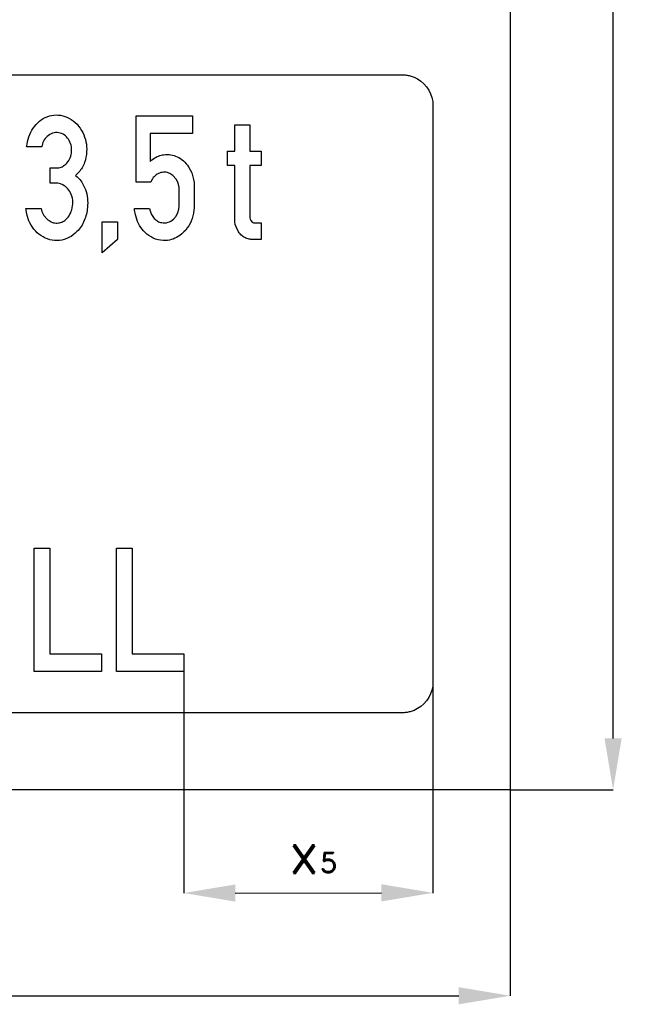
# Model space of a CAD drawing. Header units: millimetres. Extents: x -267 to 7620, y -508 to 2095.
# Tile 12 of 15: x 7024 to 7620, y -208 to 749. Entities that reach past the tile are written whole.
import ezdxf

# ---------------------------------------------------------------- set-up
doc = ezdxf.new("R2010")
doc.units = ezdxf.units.MM
doc.header["$LTSCALE"] = 5
doc.layers.add('Kóty', color=2, linetype='Continuous')
doc.layers.add('Značka', color=7, linetype='Continuous')
doc.styles.get("Standard").update_dxf_attribs({"font": 'romand.shx', "height": 40})
doc.dimstyles.get("Standard").update_dxf_attribs({"dimtxt": 40, "dimasz": 50, "dimexe": 0.18, "dimexo": 0.0625, "dimgap": 20, "dimtad": 1, "dimdec": 0, "dimzin": 0, "dimdsep": 46, "dimtxsty": 'Standard', "dimcen": 0.09, "dimadec": 0, "dimazin": 0, "dimtfac": 1, "dimtdec": 0, "dimtofl": 0, "dimtmove": 0, "dimatfit": 3, "dimfxl": 1, "dimtolj": 1, "dimtzin": 0, "dimarcsym": 0})

# ---------------------------------------------------------------- blocks, each defined once
blk = doc.blocks.new('*D14')
at = {"layer": 'Defpoints', "color": 0, "transparency": 16777216}
for p in [(7500, 1935), (7600, 1935), (7500, 0)]:
    blk.add_point(p, dxfattribs=at)
at = {"layer": 'Kóty', "color": 0, "lineweight": -2, "transparency": 16777216}
for p, q in [((7500.06, 1935), (7600.18, 1935)), ((7600, 50), (7600, 1885)), ((7500.06, 0), (7600.18, 0))]:
    blk.add_line(p, q, dxfattribs=at)
at = {"layer": 'Kóty', "color": 0, "transparency": 16777216}
for points in [[(7591.67, 1885), (7608.33, 1885), (7600, 1935)], [(7591.67, 50), (7608.33, 50), (7600, 0)]]:
    blk.add_solid(points, dxfattribs=at)
at = {"layer": 'Kóty', "color": 0, "transparency": 16777216, "insert": (7560, 967.5), "char_height": 40, "attachment_point": 5, "rotation": 90}
blk.add_mtext('\\A1;min. 1900', dxfattribs=at)
blk = doc.blocks.new('*D22')
at = {"layer": 'Defpoints', "color": 0, "transparency": 16777216}
for p in [(6000, 0), (7500, 0), (7500, -200)]:
    blk.add_point(p, dxfattribs=at)
at = {"layer": 'Kóty', "color": 0, "lineweight": -2, "transparency": 16777216}
for p, q in [((6000, -0.06), (6000, -200.18)), ((7500, -0.06), (7500, -200.18)), ((6050, -200), (7450, -200))]:
    blk.add_line(p, q, dxfattribs=at)
at = {"layer": 'Kóty', "color": 0, "transparency": 16777216}
for points in [[(6050, -191.67), (6050, -208.33), (6000, -200)], [(7450, -191.67), (7450, -208.33), (7500, -200)]]:
    blk.add_solid(points, dxfattribs=at)
at = {"layer": 'Kóty', "color": 0, "transparency": 16777216, "insert": (6750, -160), "char_height": 40, "attachment_point": 5}
blk.add_mtext('\\A1;1500', dxfattribs=at)

msp = doc.modelspace()

# ---------------------------------------------------------------- linework, layer by layer
at = {"layer": 'Kóty'}
for p, q in [((7182.95, 114.94), (7182.95, -100.18)), ((7425, 118.5), (7425, -100.18)), ((7232.95, -100.18), (7375, -100.01))]:
    msp.add_line(p, q, dxfattribs=at)
for points in [[(7232.95, -91.85), (7232.95, -108.51), (7182.95, -100.18)], [(7375, -91.67), (7375, -108.33), (7425, -100)]]:
    msp.add_solid(points, dxfattribs=at)
at = {"layer": 'Značka', "color": 5}
for points in [[(6000, 0), (6000, 1935), (7500, 1935), (7500, 0), (6000, 0)], [(7103.75, 522), (7103.75, 552.2), (7118.37, 552.2), (7118.37, 535), (7103.75, 522)], [(7037.45, 115), (7037.45, 235), (7052.95, 235), (7052.95, 132.21), (7102.97, 132.21), (7102.97, 115), (7037.45, 115)], [(7117.42, 115), (7117.42, 235), (7132.92, 235), (7132.92, 132.21), (7182.95, 132.21), (7182.95, 115), (7117.42, 115)]]:
    msp.add_lwpolyline(points, dxfattribs=at)
for points in [[(6105, 695), (7395, 695), (7395.12, 695), (7395.24, 695, -0.032178), (7399.11, 694.73, -0.035481), (7402.92, 693.94, -0.036261), (7406.6, 692.69), (7410.07, 690.94), (7413.3, 688.79), (7416.21, 686.21), (7418.79, 683.3), (7420.94, 680.07), (7422.68, 676.6), (7423.94, 672.92), (7424.74, 669.11), (7425, 665.24), (7425, 665.12), (7425, 665), (7425, 105), (7425, 104.88), (7425, 104.76), (7424.73, 100.89), (7423.94, 97.08), (7422.69, 93.4), (7420.94, 89.93), (7418.79, 86.7), (7416.21, 83.79), (7413.3, 81.21), (7410.07, 79.06), (7406.6, 77.32), (7402.92, 76.06, -0.034122), (7399.11, 75.26, -0.036752), (7395.24, 75), (7395.12, 75), (7395, 75), (6105, 75)], [(7044.28, 565.04), (7044.67, 563.64), (7045.11, 562.25), (7047.09, 558.21), (7050.06, 554.79, 0.082611), (7054.13, 552.07, 0.099577), (7058.83, 550.98, 0.093088), (7063.25, 551.52, 0.081451), (7067.25, 553.54, 0.101094), (7071.57, 558.06, 0.075279), (7074.12, 563.88, 0.083017), (7075.14, 571.34, 0.092739), (7073.53, 578.68, 0.08422), (7070.35, 584.14, 0.104805), (7065.49, 588.01), (7063.04, 589.04, 0.050703), (7060.44, 589.55), (7059.86, 589.6), (7059.28, 589.64), (7052.99, 589.64), (7052.99, 604.64), (7059.51, 604.64), (7060.06, 604.62), (7060.61, 604.61, 0.105199), (7064.68, 605.62, 0.079567), (7068.23, 608.08, 0.100557), (7071.99, 613.03, 0.083404), (7073.73, 619.01, 0.081389), (7073.73, 625.23, 0.091579), (7071.62, 631.08, 0.092414), (7067.97, 635.64, 0.116383), (7062.9, 638.33, 0.122187), (7056.92, 638.57, 0.113924), (7051.39, 636.1, 0.105733), (7047.4, 631.8, 0.085737), (7045.29, 626.38), (7045.14, 625.69), (7045, 625), (7030.24, 625), (7030.64, 627.6), (7031.13, 630.19, -0.06187), (7034.22, 639.1, -0.07638), (7039.63, 646.86, -0.079024), (7046.35, 652.43, -0.090155), (7054.47, 655.46, -0.091377), (7063.14, 655.67, -0.085989), (7071.4, 652.89, -0.090029), (7079.19, 646.96, -0.074607), (7084.7, 638.83, -0.06847), (7087.86, 629.91, -0.06651), (7088.53, 620.41, -0.078198), (7086.48, 609.63, -0.102313), (7080.95, 600.45), (7079.37, 598.77), (7077.71, 597.16), (7079.25, 595.81), (7080.74, 594.4, -0.057847), (7084.66, 589.34), (7087.4, 583.53, -0.065593), (7089.38, 574.95, -0.052822), (7089.3, 566.04, -0.07609), (7086.27, 553.36, -0.103124), (7079.11, 542.65, -0.086923), (7071.37, 536.81, -0.096195), (7062.11, 534.1, -0.094608), (7052.74, 534.75, -0.088492), (7044.19, 538.68, -0.083087), (7037.25, 545.07, -0.069471), (7032.54, 553.24), (7030.8, 558.15), (7029.78, 563.24), (7029.66, 564.14), (7029.56, 565.04), (7044.28, 565.04)], [(7149.64, 564.93), (7149.82, 564.16), (7150.01, 563.39), (7151.62, 559.1), (7154.27, 555.38, 0.081383), (7157.52, 552.74, 0.088693), (7161.49, 551.33, 0.121224), (7167.64, 551.63, 0.120097), (7172.96, 554.66), (7175.53, 557.7), (7177.24, 561.31), (7178.14, 564.37), (7178.54, 567.5), (7178.57, 568.35), (7178.57, 569.2), (7178.57, 583.75), (7178.46, 585.44), (7178.25, 587.11), (7177.2, 590.55), (7175.4, 593.74), (7172.35, 597.23, 0.094211), (7168.43, 599.55, 0.110735), (7163.33, 600.34, 0.10196), (7158.23, 598.98, 0.097092), (7154.07, 596, 0.094383), (7151.35, 591.78), (7151.13, 591.25), (7150.91, 590.71), (7136.59, 590.71), (7136.59, 655), (7191.24, 655), (7191.24, 637.89), (7150.24, 637.89), (7150.24, 610.89), (7151.92, 612.23), (7153.66, 613.5, -0.056037), (7158.41, 616, -0.062494), (7163.63, 617.33, -0.077462), (7170.22, 617.29, -0.073666), (7176.52, 615.31, -0.077522), (7182.72, 611.27, -0.068148), (7187.52, 605.61), (7190.65, 599.62), (7192.5, 593.13), (7192.94, 590.44), (7193.12, 587.74), (7193.12, 587.38), (7193.12, 587.01), (7193.12, 567.75), (7193.1, 566.89), (7193.07, 566.04), (7192.42, 560.58), (7190.94, 555.25, -0.072405), (7186.35, 546.14, -0.089832), (7179.16, 538.98, -0.074173), (7172.6, 535.39, -0.079588), (7165.29, 533.95, -0.100433), (7155.58, 535.35, -0.09248), (7147.04, 540.28, -0.078184), (7141.09, 546.76, -0.063527), (7137.2, 554.63), (7135.87, 558.94), (7135.1, 563.36), (7135.02, 564.14), (7134.94, 564.93), (7149.64, 564.93)], [(7258.09, 535.01), (7248.9, 535.01), (7248.19, 535.06), (7247.48, 535.13, -0.074402), (7243.24, 536.27, -0.074291), (7239.49, 538.61, -0.082506), (7235.97, 542.5), (7233.71, 547.25), (7233.01, 549.62), (7232.65, 552.04), (7232.62, 552.62), (7232.6, 553.21), (7232.6, 606.79), (7225.26, 606.79), (7225.26, 620.79), (7232.6, 620.79), (7232.6, 646.44), (7247.14, 646.44), (7247.14, 620.79), (7258.21, 620.79), (7258.22, 606.79), (7247.14, 606.79), (7247.14, 556.71), (7247.17, 556.39), (7247.2, 556.06), (7247.47, 554.64), (7248.05, 553.29), (7249.21, 551.89), (7250.8, 551.16), (7251.1, 551.12), (7251.41, 551.09), (7258.09, 551.09), (7258.09, 535.01)]]:
    msp.add_lwpolyline(points, format="xyb", dxfattribs=at)

# ---------------------------------------------------------------- texts
at = {"layer": 'Kóty', "insert": (7284.29, -40.64), "char_height": 40, "attachment_point": 1}
msp.add_mtext_dynamic_manual_height_columns('x{\\H0.5x;5}', width=46.1048, gutter_width=200, heights=[0], dxfattribs=at)

# ---------------------------------------------------------------- dimensions: what is measured, and where the dimension line sits
at = {"layer": 'Kóty'}
dim = msp.add_linear_dim(base=(7600, 1935), p1=(7500, 0), p2=(7500, 1935), angle=90, text='min. 1900', dimstyle='Standard', dxfattribs=at)
dim.commit()
dim.dimension.update_dxf_attribs({"geometry": '*D14', "text_midpoint": (7560, 967.5)})
dim = msp.add_linear_dim(base=(7500, -200), p1=(6000, 0), p2=(7500, 0), dimstyle='Standard', dxfattribs=at)
dim.commit()
dim.dimension.update_dxf_attribs({"geometry": '*D22', "text_midpoint": (6750, -160)})

doc.saveas('drawing.dxf')
